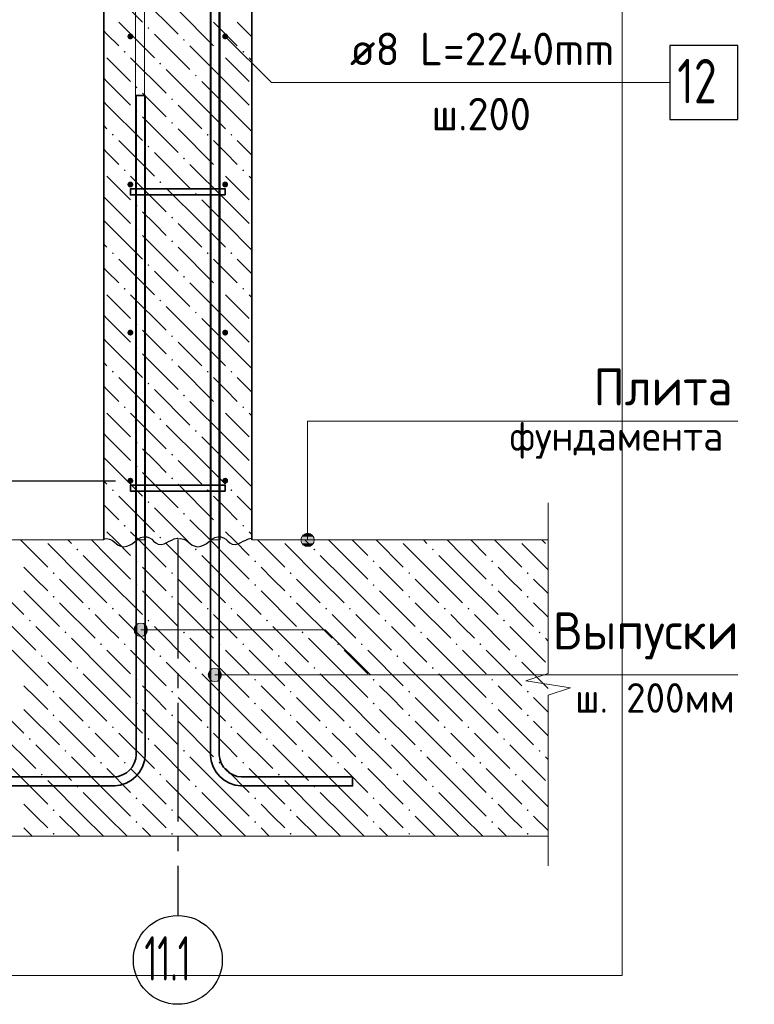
# Model space of a CAD drawing. Header units: millimetres. Extents: x 0 to 42000, y 0 to 29700.
# Tile 8 of 20: x 17734 to 22692, y 8733 to 15381. Entities that reach past the tile are written whole.
import ezdxf

# ---------------------------------------------------------------- set-up
doc = ezdxf.new("R2010")
doc.units = ezdxf.units.MM
doc.linetypes.add('______5', pattern=[1100, 800, -100, 100, -100])
for name, color, linetype, lineweight in [('Standard', 7, 'Continuous', 25), ('Выпуски арматуры Г-обр.', 52, 'Continuous', 25), ('ЖБ Стена верхний уровень', 7, 'Continuous', 35), ('Позиционная метка диаметр_ шаг', 7, 'Continuous', 13), ('Позиционная метка линия выноска', 7, 'Continuous', 13), ('Примечания', 7, 'Continuous', 13), ('Стена фоновая арматура Х1', 7, 'Continuous', 35), ('Стена фоновая затяжка С-обр.', 52, 'Continuous', 25), ('Фоновоя арматура Х1', 52, 'Continuous', 25)]:
    doc.layers.add(name, color=color, linetype=linetype, lineweight=lineweight)
doc.layers.add('Оси', color=7, linetype='______5')
doc.layers.add('Стена Хомут', color=7, linetype='Continuous', lineweight=25, true_color=0x6e3c1e)
doc.styles.add('ISOCPEUR', font='txt')

msp = doc.modelspace()

# ---------------------------------------------------------------- hatches: boundary and pattern name
at = {"layer": 'ЖБ Стена верхний уровень', "linetype": 'Continuous', "lineweight": 18, "transparency": 33554687}
for points in [[(18596.4, 15324.2), (18602.9, 15330.7), (18609.4, 15324.2), (18602.9, 15317.7)], [(18836.4, 15244.2), (18842.9, 15250.7), (18849.4, 15244.2), (18842.9, 15237.7)], [(18436.4, 15164.2), (18442.9, 15170.7), (18449.4, 15164.2), (18442.9, 15157.7)], [(19076.4, 15164.2), (19082.9, 15170.7), (19089.4, 15164.2), (19082.9, 15157.7)], [(19236.4, 15164.2), (19242.9, 15170.7), (19249.4, 15164.2), (19242.9, 15157.7)], [(18676.4, 15084.2), (18682.9, 15090.7), (18689.4, 15084.2), (18682.9, 15077.7)], [(18916.4, 15004.2), (18922.9, 15010.7), (18929.4, 15004.2), (18922.9, 14997.7)], [(18516.4, 14924.2), (18522.9, 14930.7), (18529.4, 14924.2), (18522.9, 14917.7)], [(18756.4, 14844.2), (18762.9, 14850.7), (18769.4, 14844.2), (18762.9, 14837.7)], [(18516.4, 14764.2), (18522.9, 14770.7), (18529.4, 14764.2), (18522.9, 14757.7)], [(18756.4, 14684.2), (18762.9, 14690.7), (18769.4, 14684.2), (18762.9, 14677.7)], [(18356.4, 14604.2), (18362.9, 14610.7), (18369.4, 14604.2), (18362.9, 14597.7)], [(18996.4, 14604.2), (19002.9, 14610.7), (19009.4, 14604.2), (19002.9, 14597.7)], [(19156.4, 14604.2), (19162.9, 14610.7), (19169.4, 14604.2), (19162.9, 14597.7)], [(18596.4, 14524.2), (18602.9, 14530.7), (18609.4, 14524.2), (18602.9, 14517.7)], [(18836.4, 14444.2), (18842.9, 14450.7), (18849.4, 14444.2), (18842.9, 14437.7)], [(18436.4, 14364.2), (18442.9, 14370.7), (18449.4, 14364.2), (18442.9, 14357.7)], [(19076.4, 14364.2), (19082.9, 14370.7), (19089.4, 14364.2), (19082.9, 14357.7)], [(19236.4, 14364.2), (19242.9, 14370.7), (19249.4, 14364.2), (19242.9, 14357.7)], [(18676.4, 14284.2), (18682.9, 14290.7), (18689.4, 14284.2), (18682.9, 14277.7)], [(18916.4, 14204.2), (18922.9, 14210.7), (18929.4, 14204.2), (18922.9, 14197.7)], [(18516.4, 14124.2), (18522.9, 14130.7), (18529.4, 14124.2), (18522.9, 14117.7)], [(18756.4, 14044.2), (18762.9, 14050.7), (18769.4, 14044.2), (18762.9, 14037.7)], [(18516.4, 13964.2), (18522.9, 13970.7), (18529.4, 13964.2), (18522.9, 13957.7)], [(18756.4, 13884.2), (18762.9, 13890.7), (18769.4, 13884.2), (18762.9, 13877.7)], [(18356.4, 13804.2), (18362.9, 13810.7), (18369.4, 13804.2), (18362.9, 13797.7)], [(18996.4, 13804.2), (19002.9, 13810.7), (19009.4, 13804.2), (19002.9, 13797.7)], [(19156.4, 13804.2), (19162.9, 13810.7), (19169.4, 13804.2), (19162.9, 13797.7)], [(18596.4, 13724.2), (18602.9, 13730.7), (18609.4, 13724.2), (18602.9, 13717.7)], [(18836.4, 13644.2), (18842.9, 13650.7), (18849.4, 13644.2), (18842.9, 13637.7)], [(18436.4, 13564.2), (18442.9, 13570.7), (18449.4, 13564.2), (18442.9, 13557.7)], [(19076.4, 13564.2), (19082.9, 13570.7), (19089.4, 13564.2), (19082.9, 13557.7)], [(19236.4, 13564.2), (19242.9, 13570.7), (19249.4, 13564.2), (19242.9, 13557.7)], [(18676.4, 13484.2), (18682.9, 13490.7), (18689.4, 13484.2), (18682.9, 13477.7)], [(18916.4, 13404.2), (18922.9, 13410.7), (18929.4, 13404.2), (18922.9, 13397.7)], [(18516.4, 13324.2), (18522.9, 13330.7), (18529.4, 13324.2), (18522.9, 13317.7)], [(18756.4, 13244.2), (18762.9, 13250.7), (18769.4, 13244.2), (18762.9, 13237.7)], [(18516.4, 13164.2), (18522.9, 13170.7), (18529.4, 13164.2), (18522.9, 13157.7)], [(18756.4, 13084.2), (18762.9, 13090.7), (18769.4, 13084.2), (18762.9, 13077.7)], [(18356.4, 13004.2), (18362.9, 13010.7), (18369.4, 13004.2), (18362.9, 12997.7)], [(18996.4, 13004.2), (19002.9, 13010.7), (19009.4, 13004.2), (19002.9, 12997.7)], [(19156.4, 13004.2), (19162.9, 13010.7), (19169.4, 13004.2), (19162.9, 12997.7)], [(18596.4, 12924.2), (18602.9, 12930.7), (18609.4, 12924.2), (18602.9, 12917.7)], [(18836.4, 12844.2), (18842.9, 12850.7), (18849.4, 12844.2), (18842.9, 12837.7)], [(18436.4, 12764.2), (18442.9, 12770.7), (18449.4, 12764.2), (18442.9, 12757.7)], [(19076.4, 12764.2), (19082.9, 12770.7), (19089.4, 12764.2), (19082.9, 12757.7)], [(19236.4, 12764.2), (19242.9, 12770.7), (19249.4, 12764.2), (19242.9, 12757.7)], [(18676.4, 12684.2), (18682.9, 12690.7), (18689.4, 12684.2), (18682.9, 12677.7)], [(18916.4, 12604.2), (18922.9, 12610.7), (18929.4, 12604.2), (18922.9, 12597.7)], [(18516.4, 12524.2), (18522.9, 12530.7), (18529.4, 12524.2), (18522.9, 12517.7)], [(18756.4, 12444.2), (18762.9, 12450.7), (18769.4, 12444.2), (18762.9, 12437.7)], [(18516.4, 12364.2), (18522.9, 12370.7), (18529.4, 12364.2), (18522.9, 12357.7)], [(18756.4, 12284.2), (18762.9, 12290.7), (18769.4, 12284.2), (18762.9, 12277.7)], [(18356.4, 12204.2), (18362.9, 12210.7), (18369.4, 12204.2), (18362.9, 12197.7)], [(18996.4, 12204.2), (19002.9, 12210.7), (19009.4, 12204.2), (19002.9, 12197.7)], [(19156.4, 12204.2), (19162.9, 12210.7), (19169.4, 12204.2), (19162.9, 12197.7)], [(18596.4, 12124.2), (18602.9, 12130.7), (18609.4, 12124.2), (18602.9, 12117.7)], [(18836.4, 12044.2), (18842.9, 12050.7), (18849.4, 12044.2), (18842.9, 12037.7)], [(18436.4, 11964.2), (18442.9, 11970.7), (18449.4, 11964.2), (18442.9, 11957.7)], [(19076.4, 11964.2), (19082.9, 11970.7), (19089.4, 11964.2), (19082.9, 11957.7)], [(19236.4, 11964.2), (19242.9, 11970.7), (19249.4, 11964.2), (19242.9, 11957.7)], [(18676.4, 11884.2), (18682.9, 11890.7), (18689.4, 11884.2), (18682.9, 11877.7)]]:
    msp.add_hatch(color=7, dxfattribs=at).paths.add_polyline_path(points, flags=16)
at = {"layer": 'Позиционная метка линия выноска', "linetype": 'Continuous', "lineweight": 13, "transparency": 33554687}
for points in [[(19638.6, 11890.7), (19716, 11890.7), (19699.8, 11906.9)], [(19638.6, 11890.7), (19699.8, 11906.9), (19654.8, 11906.9)], [(19654.8, 11906.9), (19699.8, 11906.9), (19677.3, 11913.2)], [(19632.3, 11868.2), (19722.3, 11868.2), (19716, 11890.7)], [(19632.3, 11868.2), (19716, 11890.7), (19638.6, 11890.7)], [(19638.6, 11845.7), (19722.3, 11868.2), (19632.3, 11868.2)], [(19638.6, 11845.7), (19716, 11845.7), (19722.3, 11868.2)], [(19654.8, 11829.5), (19716, 11845.7), (19638.6, 11845.7)], [(19654.8, 11829.5), (19699.8, 11829.5), (19716, 11845.7)], [(19699.8, 11829.5), (19654.8, 11829.5), (19677.3, 11823.2)], [(18528.6, 11300.6), (18551.1, 11216.9), (18551.1, 11306.9)], [(18551.1, 11306.9), (18551.1, 11216.9), (18573.6, 11223.2)], [(18551.1, 11306.9), (18573.6, 11223.2), (18573.6, 11300.6)], [(18512.4, 11239.4), (18512.4, 11284.4), (18506.1, 11261.9)], [(18512.4, 11284.4), (18528.6, 11223.2), (18528.6, 11300.6)], [(18512.4, 11284.4), (18512.4, 11239.4), (18528.6, 11223.2)], [(18528.6, 11300.6), (18528.6, 11223.2), (18551.1, 11216.9)], [(18573.6, 11300.6), (18573.6, 11223.2), (18589.8, 11239.4)], [(18573.6, 11300.6), (18589.8, 11239.4), (18589.8, 11284.4)], [(18589.8, 11284.4), (18589.8, 11239.4), (18596.1, 11261.9)], [(19012.4, 10934.1), (19012.4, 10979.1), (19006.1, 10956.6)], [(19012.4, 10979.1), (19028.6, 10917.9), (19028.6, 10995.3)], [(19012.4, 10979.1), (19012.4, 10934.1), (19028.6, 10917.9)], [(19028.6, 10995.3), (19051.1, 10911.6), (19051.1, 11001.6)], [(19028.6, 10995.3), (19028.6, 10917.9), (19051.1, 10911.6)], [(19051.1, 11001.6), (19051.1, 10911.6), (19073.6, 10917.9)], [(19051.1, 11001.6), (19073.6, 10917.9), (19073.6, 10995.3)], [(19073.6, 10995.3), (19073.6, 10917.9), (19089.8, 10934.1)], [(19073.6, 10995.3), (19089.8, 10934.1), (19089.8, 10979.1)], [(19089.8, 10979.1), (19089.8, 10934.1), (19096.1, 10956.6)]]:
    msp.add_hatch(color=7, dxfattribs=at).paths.add_polyline_path(points)
at = {"layer": 'Стена Хомут', "linetype": 'Continuous', "lineweight": 13, "transparency": 33554687}
for points in [[(18501.1, 15268.2), (18499.6, 15275.9), (18495.2, 15282.4), (18488.8, 15286.7), (18481.1, 15288.2), (18473.4, 15286.7), (18466.9, 15282.4), (18462.6, 15275.9), (18461.1, 15268.2), (18462.6, 15260.6), (18466.9, 15254.1), (18473.4, 15249.8), (18481.1, 15248.2), (18488.8, 15249.8), (18495.2, 15254.1), (18499.6, 15260.6)], [(19141.1, 15268.2), (19139.6, 15275.9), (19135.2, 15282.4), (19128.8, 15286.7), (19121.1, 15288.2), (19113.4, 15286.7), (19107, 15282.4), (19102.6, 15275.9), (19101.1, 15268.2), (19102.6, 15260.6), (19107, 15254.1), (19113.4, 15249.8), (19121.1, 15248.2), (19128.8, 15249.8), (19135.2, 15254.1), (19139.6, 15260.6)], [(18501.1, 14268.2), (18499.6, 14275.9), (18495.2, 14282.4), (18488.8, 14286.7), (18481.1, 14288.2), (18473.4, 14286.7), (18466.9, 14282.4), (18462.6, 14275.9), (18461.1, 14268.2), (18462.6, 14260.6), (18466.9, 14254.1), (18473.4, 14249.8), (18481.1, 14248.2), (18488.8, 14249.8), (18495.2, 14254.1), (18499.6, 14260.6)], [(19141.1, 14268.2), (19139.6, 14275.9), (19135.2, 14282.4), (19128.8, 14286.7), (19121.1, 14288.2), (19113.4, 14286.7), (19107, 14282.4), (19102.6, 14275.9), (19101.1, 14268.2), (19102.6, 14260.6), (19107, 14254.1), (19113.4, 14249.8), (19121.1, 14248.2), (19128.8, 14249.8), (19135.2, 14254.1), (19139.6, 14260.6)], [(18501.1, 13268.2), (18499.6, 13275.9), (18495.2, 13282.4), (18488.8, 13286.7), (18481.1, 13288.2), (18473.4, 13286.7), (18466.9, 13282.4), (18462.6, 13275.9), (18461.1, 13268.2), (18462.6, 13260.6), (18466.9, 13254.1), (18473.4, 13249.8), (18481.1, 13248.2), (18488.8, 13249.8), (18495.2, 13254.1), (18499.6, 13260.6)], [(19141.1, 13268.2), (19139.6, 13275.9), (19135.2, 13282.4), (19128.8, 13286.7), (19121.1, 13288.2), (19113.4, 13286.7), (19107, 13282.4), (19102.6, 13275.9), (19101.1, 13268.2), (19102.6, 13260.6), (19107, 13254.1), (19113.4, 13249.8), (19121.1, 13248.2), (19128.8, 13249.8), (19135.2, 13254.1), (19139.6, 13260.6)], [(18501.1, 12268.2), (18499.6, 12275.9), (18495.2, 12282.4), (18488.8, 12286.7), (18481.1, 12288.2), (18473.4, 12286.7), (18466.9, 12282.4), (18462.6, 12275.9), (18461.1, 12268.2), (18462.6, 12260.6), (18466.9, 12254.1), (18473.4, 12249.8), (18481.1, 12248.2), (18488.8, 12249.8), (18495.2, 12254.1), (18499.6, 12260.6)], [(19141.1, 12268.2), (19139.6, 12275.9), (19135.2, 12282.4), (19128.8, 12286.7), (19121.1, 12288.2), (19113.4, 12286.7), (19107, 12282.4), (19102.6, 12275.9), (19101.1, 12268.2), (19102.6, 12260.6), (19107, 12254.1), (19113.4, 12249.8), (19121.1, 12248.2), (19128.8, 12249.8), (19135.2, 12254.1), (19139.6, 12260.6)]]:
    msp.add_hatch(color=7, dxfattribs=at).paths.add_polyline_path(points)
at = {"layer": 'Фоновоя арматура Х1', "linetype": 'Continuous', "lineweight": 18, "transparency": 33554687}
for points in [[(18116.4, 11804.2), (18122.9, 11810.7), (18129.4, 11804.2), (18122.9, 11797.7)], [(18916.4, 11804.2), (18922.9, 11810.7), (18929.4, 11804.2), (18922.9, 11797.7)], [(19716.4, 11804.2), (19722.9, 11810.7), (19729.4, 11804.2), (19722.9, 11797.7)], [(20516.4, 11804.2), (20522.9, 11810.7), (20529.4, 11804.2), (20522.9, 11797.7)], [(18516.4, 11724.2), (18522.9, 11730.7), (18529.4, 11724.2), (18522.9, 11717.7)], [(19316.4, 11724.2), (19322.9, 11730.7), (19329.4, 11724.2), (19322.9, 11717.7)], [(20116.4, 11724.2), (20122.9, 11730.7), (20129.4, 11724.2), (20122.9, 11717.7)], [(20916.4, 11724.2), (20922.9, 11730.7), (20929.4, 11724.2), (20922.9, 11717.7)], [(17956.4, 11644.2), (17962.9, 11650.7), (17969.4, 11644.2), (17962.9, 11637.7)], [(18756.4, 11644.2), (18762.9, 11650.7), (18769.4, 11644.2), (18762.9, 11637.7)], [(19556.4, 11644.2), (19562.9, 11650.7), (19569.4, 11644.2), (19562.9, 11637.7)], [(20356.4, 11644.2), (20362.9, 11650.7), (20369.4, 11644.2), (20362.9, 11637.7)], [(21156.4, 11644.2), (21162.9, 11650.7), (21169.4, 11644.2), (21162.9, 11637.7)], [(18516.4, 11564.2), (18522.9, 11570.7), (18529.4, 11564.2), (18522.9, 11557.7)], [(19316.4, 11564.2), (19322.9, 11570.7), (19329.4, 11564.2), (19322.9, 11557.7)], [(20116.4, 11564.2), (20122.9, 11570.7), (20129.4, 11564.2), (20122.9, 11557.7)], [(20916.4, 11564.2), (20922.9, 11570.7), (20929.4, 11564.2), (20922.9, 11557.7)], [(17956.4, 11484.2), (17962.9, 11490.7), (17969.4, 11484.2), (17962.9, 11477.7)], [(18756.4, 11484.2), (18762.9, 11490.7), (18769.4, 11484.2), (18762.9, 11477.7)], [(19556.4, 11484.2), (19562.9, 11490.7), (19569.4, 11484.2), (19562.9, 11477.7)], [(20356.4, 11484.2), (20362.9, 11490.7), (20369.4, 11484.2), (20362.9, 11477.7)], [(21156.4, 11484.2), (21162.9, 11490.7), (21169.4, 11484.2), (21162.9, 11477.7)], [(18196.4, 11404.2), (18202.9, 11410.7), (18209.4, 11404.2), (18202.9, 11397.7)], [(18356.4, 11404.2), (18362.9, 11410.7), (18369.4, 11404.2), (18362.9, 11397.7)], [(18996.4, 11404.2), (19002.9, 11410.7), (19009.4, 11404.2), (19002.9, 11397.7)], [(19156.4, 11404.2), (19162.9, 11410.7), (19169.4, 11404.2), (19162.9, 11397.7)], [(19796.4, 11404.2), (19802.9, 11410.7), (19809.4, 11404.2), (19802.9, 11397.7)], [(19956.4, 11404.2), (19962.9, 11410.7), (19969.4, 11404.2), (19962.9, 11397.7)], [(20596.4, 11404.2), (20602.9, 11410.7), (20609.4, 11404.2), (20602.9, 11397.7)], [(20756.4, 11404.2), (20762.9, 11410.7), (20769.4, 11404.2), (20762.9, 11397.7)], [(17796.4, 11324.2), (17802.9, 11330.7), (17809.4, 11324.2), (17802.9, 11317.7)], [(18596.4, 11324.2), (18602.9, 11330.7), (18609.4, 11324.2), (18602.9, 11317.7)], [(19396.4, 11324.2), (19402.9, 11330.7), (19409.4, 11324.2), (19402.9, 11317.7)], [(20196.4, 11324.2), (20202.9, 11330.7), (20209.4, 11324.2), (20202.9, 11317.7)], [(20996.4, 11324.2), (21002.9, 11330.7), (21009.4, 11324.2), (21002.9, 11317.7)], [(18036.4, 11244.2), (18042.9, 11250.7), (18049.4, 11244.2), (18042.9, 11237.7)], [(18836.4, 11244.2), (18842.9, 11250.7), (18849.4, 11244.2), (18842.9, 11237.7)], [(19636.4, 11244.2), (19642.9, 11250.7), (19649.4, 11244.2), (19642.9, 11237.7)], [(20436.4, 11244.2), (20442.9, 11250.7), (20449.4, 11244.2), (20442.9, 11237.7)], [(21236.4, 11244.2), (21242.9, 11250.7), (21249.4, 11244.2), (21242.9, 11237.7)], [(18276.4, 11164.2), (18282.9, 11170.7), (18289.4, 11164.2), (18282.9, 11157.7)], [(18436.4, 11164.2), (18442.9, 11170.7), (18449.4, 11164.2), (18442.9, 11157.7)], [(19076.4, 11164.2), (19082.9, 11170.7), (19089.4, 11164.2), (19082.9, 11157.7)], [(19236.4, 11164.2), (19242.9, 11170.7), (19249.4, 11164.2), (19242.9, 11157.7)], [(19876.4, 11164.2), (19882.9, 11170.7), (19889.4, 11164.2), (19882.9, 11157.7)], [(20036.4, 11164.2), (20042.9, 11170.7), (20049.4, 11164.2), (20042.9, 11157.7)], [(20676.4, 11164.2), (20682.9, 11170.7), (20689.4, 11164.2), (20682.9, 11157.7)], [(20836.4, 11164.2), (20842.9, 11170.7), (20849.4, 11164.2), (20842.9, 11157.7)], [(17876.4, 11084.2), (17882.9, 11090.7), (17889.4, 11084.2), (17882.9, 11077.7)], [(18676.4, 11084.2), (18682.9, 11090.7), (18689.4, 11084.2), (18682.9, 11077.7)], [(19476.4, 11084.2), (19482.9, 11090.7), (19489.4, 11084.2), (19482.9, 11077.7)], [(20276.4, 11084.2), (20282.9, 11090.7), (20289.4, 11084.2), (20282.9, 11077.7)], [(21076.4, 11084.2), (21082.9, 11090.7), (21089.4, 11084.2), (21082.9, 11077.7)], [(18116.4, 11004.2), (18122.9, 11010.7), (18129.4, 11004.2), (18122.9, 10997.7)], [(18916.4, 11004.2), (18922.9, 11010.7), (18929.4, 11004.2), (18922.9, 10997.7)], [(19716.4, 11004.2), (19722.9, 11010.7), (19729.4, 11004.2), (19722.9, 10997.7)], [(20516.4, 11004.2), (20522.9, 11010.7), (20529.4, 11004.2), (20522.9, 10997.7)], [(18516.4, 10924.2), (18522.9, 10930.7), (18529.4, 10924.2), (18522.9, 10917.7)], [(19316.4, 10924.2), (19322.9, 10930.7), (19329.4, 10924.2), (19322.9, 10917.7)], [(20116.4, 10924.2), (20122.9, 10930.7), (20129.4, 10924.2), (20122.9, 10917.7)], [(20916.4, 10924.2), (20922.9, 10930.7), (20929.4, 10924.2), (20922.9, 10917.7)], [(17956.4, 10844.2), (17962.9, 10850.7), (17969.4, 10844.2), (17962.9, 10837.7)], [(18756.4, 10844.2), (18762.9, 10850.7), (18769.4, 10844.2), (18762.9, 10837.7)], [(19556.4, 10844.2), (19562.9, 10850.7), (19569.4, 10844.2), (19562.9, 10837.7)], [(20356.4, 10844.2), (20362.9, 10850.7), (20369.4, 10844.2), (20362.9, 10837.7)], [(21156.4, 10844.2), (21162.9, 10850.7), (21169.4, 10844.2), (21162.9, 10837.7)], [(18516.4, 10764.2), (18522.9, 10770.7), (18529.4, 10764.2), (18522.9, 10757.7)], [(19316.4, 10764.2), (19322.9, 10770.7), (19329.4, 10764.2), (19322.9, 10757.7)], [(20116.4, 10764.2), (20122.9, 10770.7), (20129.4, 10764.2), (20122.9, 10757.7)], [(20916.4, 10764.2), (20922.9, 10770.7), (20929.4, 10764.2), (20922.9, 10757.7)], [(17956.4, 10684.2), (17962.9, 10690.7), (17969.4, 10684.2), (17962.9, 10677.7)], [(18756.4, 10684.2), (18762.9, 10690.7), (18769.4, 10684.2), (18762.9, 10677.7)], [(19556.4, 10684.2), (19562.9, 10690.7), (19569.4, 10684.2), (19562.9, 10677.7)], [(20356.4, 10684.2), (20362.9, 10690.7), (20369.4, 10684.2), (20362.9, 10677.7)], [(21156.4, 10684.2), (21162.9, 10690.7), (21169.4, 10684.2), (21162.9, 10677.7)], [(18196.4, 10604.2), (18202.9, 10610.7), (18209.4, 10604.2), (18202.9, 10597.7)], [(18356.4, 10604.2), (18362.9, 10610.7), (18369.4, 10604.2), (18362.9, 10597.7)], [(18996.4, 10604.2), (19002.9, 10610.7), (19009.4, 10604.2), (19002.9, 10597.7)], [(19156.4, 10604.2), (19162.9, 10610.7), (19169.4, 10604.2), (19162.9, 10597.7)], [(19796.4, 10604.2), (19802.9, 10610.7), (19809.4, 10604.2), (19802.9, 10597.7)], [(19956.4, 10604.2), (19962.9, 10610.7), (19969.4, 10604.2), (19962.9, 10597.7)], [(20596.4, 10604.2), (20602.9, 10610.7), (20609.4, 10604.2), (20602.9, 10597.7)], [(20756.4, 10604.2), (20762.9, 10610.7), (20769.4, 10604.2), (20762.9, 10597.7)], [(17796.4, 10524.2), (17802.9, 10530.7), (17809.4, 10524.2), (17802.9, 10517.7)], [(18596.4, 10524.2), (18602.9, 10530.7), (18609.4, 10524.2), (18602.9, 10517.7)], [(19396.4, 10524.2), (19402.9, 10530.7), (19409.4, 10524.2), (19402.9, 10517.7)], [(20196.4, 10524.2), (20202.9, 10530.7), (20209.4, 10524.2), (20202.9, 10517.7)], [(20996.4, 10524.2), (21002.9, 10530.7), (21009.4, 10524.2), (21002.9, 10517.7)], [(18036.4, 10444.2), (18042.9, 10450.7), (18049.4, 10444.2), (18042.9, 10437.7)], [(18836.4, 10444.2), (18842.9, 10450.7), (18849.4, 10444.2), (18842.9, 10437.7)], [(19636.4, 10444.2), (19642.9, 10450.7), (19649.4, 10444.2), (19642.9, 10437.7)], [(20436.4, 10444.2), (20442.9, 10450.7), (20449.4, 10444.2), (20442.9, 10437.7)], [(21236.4, 10444.2), (21242.9, 10450.7), (21249.4, 10444.2), (21242.9, 10437.7)], [(18276.4, 10364.2), (18282.9, 10370.7), (18289.4, 10364.2), (18282.9, 10357.7)], [(18436.4, 10364.2), (18442.9, 10370.7), (18449.4, 10364.2), (18442.9, 10357.7)], [(19076.4, 10364.2), (19082.9, 10370.7), (19089.4, 10364.2), (19082.9, 10357.7)], [(19236.4, 10364.2), (19242.9, 10370.7), (19249.4, 10364.2), (19242.9, 10357.7)], [(19876.4, 10364.2), (19882.9, 10370.7), (19889.4, 10364.2), (19882.9, 10357.7)], [(20036.4, 10364.2), (20042.9, 10370.7), (20049.4, 10364.2), (20042.9, 10357.7)], [(20676.4, 10364.2), (20682.9, 10370.7), (20689.4, 10364.2), (20682.9, 10357.7)], [(20836.4, 10364.2), (20842.9, 10370.7), (20849.4, 10364.2), (20842.9, 10357.7)], [(17876.4, 10284.2), (17882.9, 10290.7), (17889.4, 10284.2), (17882.9, 10277.7)], [(18676.4, 10284.2), (18682.9, 10290.7), (18689.4, 10284.2), (18682.9, 10277.7)], [(19476.4, 10284.2), (19482.9, 10290.7), (19489.4, 10284.2), (19482.9, 10277.7)], [(20276.4, 10284.2), (20282.9, 10290.7), (20289.4, 10284.2), (20282.9, 10277.7)], [(21076.4, 10284.2), (21082.9, 10290.7), (21089.4, 10284.2), (21082.9, 10277.7)], [(18116.4, 10204.2), (18122.9, 10210.7), (18129.4, 10204.2), (18122.9, 10197.7)], [(18916.4, 10204.2), (18922.9, 10210.7), (18929.4, 10204.2), (18922.9, 10197.7)], [(19716.4, 10204.2), (19722.9, 10210.7), (19729.4, 10204.2), (19722.9, 10197.7)], [(20516.4, 10204.2), (20522.9, 10210.7), (20529.4, 10204.2), (20522.9, 10197.7)], [(18516.4, 10124.2), (18522.9, 10130.7), (18529.4, 10124.2), (18522.9, 10117.7)], [(19316.4, 10124.2), (19322.9, 10130.7), (19329.4, 10124.2), (19322.9, 10117.7)], [(20116.4, 10124.2), (20122.9, 10130.7), (20129.4, 10124.2), (20122.9, 10117.7)], [(20916.4, 10124.2), (20922.9, 10130.7), (20929.4, 10124.2), (20922.9, 10117.7)], [(17956.4, 10044.2), (17962.9, 10050.7), (17969.4, 10044.2), (17962.9, 10037.7)], [(18756.4, 10044.2), (18762.9, 10050.7), (18769.4, 10044.2), (18762.9, 10037.7)], [(19556.4, 10044.2), (19562.9, 10050.7), (19569.4, 10044.2), (19562.9, 10037.7)], [(20356.4, 10044.2), (20362.9, 10050.7), (20369.4, 10044.2), (20362.9, 10037.7)], [(21156.4, 10044.2), (21162.9, 10050.7), (21169.4, 10044.2), (21162.9, 10037.7)], [(18516.4, 9964.2), (18522.9, 9970.7), (18529.4, 9964.2), (18522.9, 9957.7)], [(19316.4, 9964.2), (19322.9, 9970.7), (19329.4, 9964.2), (19322.9, 9957.7)], [(20116.4, 9964.2), (20122.9, 9970.7), (20129.4, 9964.2), (20122.9, 9957.7)], [(20916.4, 9964.2), (20922.9, 9970.7), (20929.4, 9964.2), (20922.9, 9957.7)], [(17956.4, 9884.2), (17962.9, 9890.7), (17969.4, 9884.2), (17962.9, 9877.7)], [(18756.4, 9884.2), (18762.9, 9890.7), (18769.4, 9884.2), (18762.9, 9877.7)], [(19556.4, 9884.2), (19562.9, 9890.7), (19569.4, 9884.2), (19562.9, 9877.7)], [(20356.4, 9884.2), (20362.9, 9890.7), (20369.4, 9884.2), (20362.9, 9877.7)], [(21156.4, 9884.2), (21162.9, 9890.7), (21169.4, 9884.2), (21162.9, 9877.7)]]:
    msp.add_hatch(color=7, dxfattribs=at).paths.add_polyline_path(points, flags=16)

# ---------------------------------------------------------------- linework, layer by layer
at = {"layer": 'Standard', "color": 7, "linetype": 'Continuous', "lineweight": -3, "transparency": 33554687}
msp.add_line((16929.4, 12268.2), (18381.1, 12268.2), dxfattribs=at)
at = {"layer": 'Standard', "color": 254, "linetype": 'Continuous', "lineweight": 18, "true_color": 0xc4c4ff, "transparency": 33554687}
msp.add_lwpolyline([(15801.1, 8926.7), (21801.1, 8926.7), (21801.1, 27068.2), (15801.1, 27068.2), (15801.1, 8926.7)], dxfattribs=at)
at = {"layer": 'Выпуски арматуры Г-обр.', "color": 7, "linetype": 'Continuous', "lineweight": 35, "transparency": 33554687}
for points in [[(19081.1, 16868.2), (19081.1, 10418.2), (19085, 10390), (19094.4, 10361.5), (19109.1, 10335.3), (19126.9, 10314), (19148.2, 10296.2), (19174.3, 10281.6), (19202.9, 10272.2), (19231.1, 10268.2), (19981.1, 10268.2), (19981.1, 10208.2), (19226.9, 10208.2), (19189.2, 10213.5), (19150.1, 10226.4), (19114, 10246.6), (19084.3, 10271.4), (19059.5, 10301.1), (19039.3, 10337.2), (19026.3, 10376.4), (19021.1, 10414.1), (19021.1, 16868.2), (19081.1, 16868.2)], [(18581.1, 14868.2), (18581.1, 10414.1), (18575.9, 10376.4), (18562.9, 10337.2), (18542.7, 10301.1), (18517.9, 10271.4), (18488.2, 10246.6), (18452.1, 10226.4), (18412.9, 10213.5), (18375.3, 10208.2), (17621.1, 10208.2), (17621.1, 10268.2), (18371.1, 10268.2), (18399.3, 10272.2), (18427.9, 10281.6), (18454, 10296.2), (18475.3, 10314), (18493.1, 10335.3), (18507.8, 10361.5), (18517.2, 10390), (18521.1, 10418.2), (18521.1, 14868.2), (18581.1, 14868.2)]]:
    msp.add_lwpolyline(points, dxfattribs=at)
at = {"layer": 'ЖБ Стена верхний уровень', "color": 7, "linetype": 'Continuous', "lineweight": 35, "transparency": 33554687}
for p, q in [((18301.1, 24368.2), (18301.1, 11868.2)), ((19301.1, 11868.2), (19301.1, 24368.2))]:
    msp.add_line(p, q, dxfattribs=at)
at = {"layer": 'ЖБ Стена верхний уровень', "color": 9, "linetype": 'Continuous', "lineweight": 18, "true_color": 0xc7c7c7, "transparency": 33554687}
for p, q in [((18322.9, 15604.2), (18562.9, 15364.2)), ((18562.9, 15524.2), (18802.9, 15284.2)), ((18802.9, 15444.2), (19042.9, 15204.2)), ((18402.9, 15364.2), (18642.9, 15124.2)), ((19122.9, 15284.2), (19042.9, 15364.2)), ((19202.9, 15364.2), (19301.1, 15266)), ((18322.9, 15284.2), (18301.1, 15306)), ((18402.9, 15204.2), (18322.9, 15284.2)), ((18642.9, 15284.2), (18882.9, 15044.2)), ((19202.9, 15204.2), (19122.9, 15284.2)), ((19122.9, 14964.2), (18882.9, 15204.2)), ((18322.9, 15124.2), (18482.9, 14964.2)), ((18482.9, 15124.2), (18722.9, 14884.2)), ((19122.9, 15124.2), (19282.9, 14964.2)), ((19282.9, 15124.2), (19301.1, 15106)), ((18962.9, 14804.2), (18722.9, 15044.2)), ((18322.9, 14964.2), (18301.1, 14986)), ((18322.9, 14964.2), (18482.9, 14804.2)), ((18962.9, 14964.2), (19122.9, 14804.2)), ((19122.9, 14964.2), (19282.9, 14804.2)), ((18301.1, 14826), (18322.9, 14804.2)), ((18642.9, 14804.2), (18562.9, 14884.2)), ((18322.9, 14804.2), (18562.9, 14564.2)), ((18722.9, 14724.2), (18642.9, 14804.2)), ((18802.9, 14804.2), (18962.9, 14644.2)), ((18962.9, 14804.2), (19122.9, 14644.2)), ((19122.9, 14804.2), (19301.1, 14626)), ((18562.9, 14724.2), (18802.9, 14484.2)), ((18301.1, 14666), (18322.9, 14644.2)), ((18802.9, 14644.2), (19042.9, 14404.2)), ((18402.9, 14564.2), (18642.9, 14324.2)), ((19122.9, 14484.2), (19042.9, 14564.2)), ((19202.9, 14564.2), (19301.1, 14466)), ((18322.9, 14484.2), (18301.1, 14506)), ((18402.9, 14404.2), (18322.9, 14484.2)), ((18642.9, 14484.2), (18882.9, 14244.2)), ((19202.9, 14404.2), (19122.9, 14484.2)), ((19122.9, 14164.2), (18882.9, 14404.2)), ((18322.9, 14324.2), (18482.9, 14164.2)), ((18482.9, 14324.2), (18722.9, 14084.2)), ((19122.9, 14324.2), (19282.9, 14164.2)), ((19282.9, 14324.2), (19301.1, 14306)), ((18962.9, 14004.2), (18722.9, 14244.2)), ((18322.9, 14164.2), (18301.1, 14186)), ((18322.9, 14164.2), (18482.9, 14004.2)), ((18962.9, 14164.2), (19122.9, 14004.2)), ((19122.9, 14164.2), (19282.9, 14004.2)), ((18642.9, 14004.2), (18562.9, 14084.2)), ((18301.1, 14026), (18322.9, 14004.2)), ((18322.9, 14004.2), (18562.9, 13764.2)), ((18722.9, 13924.2), (18642.9, 14004.2)), ((18802.9, 14004.2), (18962.9, 13844.2)), ((18962.9, 14004.2), (19122.9, 13844.2)), ((19122.9, 14004.2), (19301.1, 13826)), ((18562.9, 13924.2), (18802.9, 13684.2)), ((18301.1, 13866), (18322.9, 13844.2)), ((18802.9, 13844.2), (19042.9, 13604.2)), ((18402.9, 13764.2), (18642.9, 13524.2)), ((19122.9, 13684.2), (19042.9, 13764.2)), ((19202.9, 13764.2), (19301.1, 13666)), ((18322.9, 13684.2), (18301.1, 13706)), ((18402.9, 13604.2), (18322.9, 13684.2)), ((18642.9, 13684.2), (18882.9, 13444.2)), ((19202.9, 13604.2), (19122.9, 13684.2)), ((19122.9, 13364.2), (18882.9, 13604.2)), ((18322.9, 13524.2), (18482.9, 13364.2)), ((18482.9, 13524.2), (18722.9, 13284.2)), ((19122.9, 13524.2), (19282.9, 13364.2)), ((19282.9, 13524.2), (19301.1, 13506)), ((18962.9, 13204.2), (18722.9, 13444.2)), ((18322.9, 13364.2), (18301.1, 13386)), ((18322.9, 13364.2), (18482.9, 13204.2)), ((18962.9, 13364.2), (19122.9, 13204.2)), ((19122.9, 13364.2), (19282.9, 13204.2)), ((18642.9, 13204.2), (18562.9, 13284.2)), ((18301.1, 13226), (18322.9, 13204.2)), ((18322.9, 13204.2), (18562.9, 12964.2)), ((18722.9, 13124.2), (18642.9, 13204.2)), ((18802.9, 13204.2), (18962.9, 13044.2)), ((18962.9, 13204.2), (19122.9, 13044.2)), ((19122.9, 13204.2), (19301.1, 13026)), ((18562.9, 13124.2), (18802.9, 12884.2)), ((18301.1, 13066), (18322.9, 13044.2)), ((18802.9, 13044.2), (19042.9, 12804.2)), ((18402.9, 12964.2), (18642.9, 12724.2)), ((19122.9, 12884.2), (19042.9, 12964.2)), ((19202.9, 12964.2), (19301.1, 12866)), ((18322.9, 12884.2), (18301.1, 12906)), ((18402.9, 12804.2), (18322.9, 12884.2)), ((18642.9, 12884.2), (18882.9, 12644.2)), ((19202.9, 12804.2), (19122.9, 12884.2)), ((19122.9, 12564.2), (18882.9, 12804.2)), ((18322.9, 12724.2), (18482.9, 12564.2)), ((18482.9, 12724.2), (18722.9, 12484.2)), ((19122.9, 12724.2), (19282.9, 12564.2)), ((19282.9, 12724.2), (19301.1, 12706)), ((18962.9, 12404.2), (18722.9, 12644.2)), ((18322.9, 12564.2), (18301.1, 12586)), ((18322.9, 12564.2), (18482.9, 12404.2)), ((18962.9, 12564.2), (19122.9, 12404.2)), ((19122.9, 12564.2), (19282.9, 12404.2)), ((18642.9, 12404.2), (18562.9, 12484.2)), ((18301.1, 12426), (18322.9, 12404.2)), ((18322.9, 12404.2), (18562.9, 12164.2)), ((18722.9, 12324.2), (18642.9, 12404.2)), ((18802.9, 12404.2), (18962.9, 12244.2)), ((18962.9, 12404.2), (19122.9, 12244.2)), ((19122.9, 12404.2), (19301.1, 12226)), ((18562.9, 12324.2), (18802.9, 12084.2)), ((18301.1, 12266), (18322.9, 12244.2)), ((18802.9, 12244.2), (19042.9, 12004.2)), ((18322.9, 12084.2), (18301.1, 12106)), ((18402.9, 12164.2), (18642.9, 11924.2)), ((19122.9, 12084.2), (19042.9, 12164.2)), ((19202.9, 12164.2), (19301.1, 12066)), ((18402.9, 12004.2), (18322.9, 12084.2)), ((18642.9, 12084.2), (18858.9, 11868.2)), ((19202.9, 12004.2), (19122.9, 12084.2)), ((19018.9, 11868.2), (18882.9, 12004.2)), ((18322.9, 11924.2), (18378.9, 11868.2)), ((18482.9, 11924.2), (18538.9, 11868.2)), ((19122.9, 11924.2), (19178.9, 11868.2)), ((19282.9, 11924.2), (19301.1, 11906))]:
    msp.add_line(p, q, dxfattribs=at)
at = {"layer": 'Оси', "color": 8, "linetype": '______5', "lineweight": -3, "transparency": 33554687}
msp.add_line((18801.1, 11868.2), (18801.1, 9333.2), dxfattribs=at)
at = {"layer": 'Оси', "color": 7, "linetype": 'Continuous', "lineweight": -3, "transparency": 33554687}
msp.add_circle((18801.1, 9033.2), 300, dxfattribs=at)
at = {"layer": 'Позиционная метка линия выноска', "color": 7, "linetype": 'Continuous', "lineweight": 13, "transparency": 33554687}
for p, q in [((19677.3, 11913.2), (19677.3, 11913.2)), ((19632.3, 11868.2), (19632.3, 11868.2)), ((19722.3, 11868.2), (19722.3, 11868.2)), ((19677.3, 11823.2), (19677.3, 11823.2)), ((18551.1, 11306.9), (18551.1, 11306.9)), ((18506.1, 11261.9), (18506.1, 11261.9)), ((18596.1, 11261.9), (18596.1, 11261.9)), ((18551.1, 11216.9), (18551.1, 11216.9)), ((19051.1, 11001.6), (19051.1, 11001.6)), ((19006.1, 10956.6), (19006.1, 10956.6)), ((19051.1, 10911.6), (19051.1, 10911.6)), ((19096.1, 10956.6), (19096.1, 10956.6))]:
    msp.add_line(p, q, dxfattribs=at)
for points in [[(22122, 14956.1), (19433.3, 14956.1), (19121.1, 15268.2)], [(19677.3, 11868.2), (19677.3, 12671.1), (22582, 12671.1)], [(18551.1, 11261.9), (19795.6, 11261.9), (20100.9, 10956.6)], [(19051.1, 10956.6), (19592.3, 10956.6), (22582, 10956.6)]]:
    msp.add_lwpolyline(points, dxfattribs=at)
for centre in [(19677.3, 11868.2), (18551.1, 11261.9), (19051.1, 10956.6)]:
    msp.add_circle(centre, 45, dxfattribs=at)
at = {"layer": 'Примечания', "color": 7, "linetype": 'Continuous', "lineweight": 13, "transparency": 33554687}
for p, q in [((21301.1, 12118.8), (21301.1, 10967.3)), ((21301.1, 10967.3), (21151.1, 10918.3)), ((21151.1, 10918.3), (21451.1, 10869.3)), ((21451.1, 10869.3), (21301.1, 10820.3)), ((21301.1, 10820.3), (21301.1, 9668.8)), ((21301.1, 9668.8), (21301.1, 9668.8))]:
    msp.add_line(p, q, dxfattribs=at)
at = {"layer": 'Примечания', "color": 7, "linetype": 'Continuous', "lineweight": 25, "transparency": 33554687}
msp.add_line((19301.1, 11877), (19301.1, 11877), dxfattribs=at)
for points in [[(18301.1, 11877), (18319.6, 11877.2), (18339.6, 11874.4), (18357.6, 11867.8), (18372.1, 11856.8), (18384.6, 11843.9), (18399.1, 11833), (18417.6, 11826.4), (18437.1, 11822.5), (18456.6, 11826.8), (18474.6, 11833.9), (18492.1, 11842), (18507.1, 11852.6), (18521.1, 11864.2), (18535.1, 11875.6), (18552.1, 11884.6), (18571.1, 11889.4), (18591.1, 11888.6), (18610.6, 11883.4), (18625.1, 11872.7), (18638.1, 11860.2), (18652.1, 11848.8), (18669.1, 11840.3), (18689.1, 11838.4), (18708.6, 11843.2), (18726.1, 11850.7), (18743.1, 11859.2), (18760.6, 11867.5), (18777.6, 11875.6), (18797.1, 11879.4), (18801.1, 11879.8)], [(18801.1, 11877), (18819.6, 11877.2), (18839.6, 11874.4), (18857.6, 11867.8), (18872.1, 11856.8), (18884.6, 11843.9), (18899.1, 11833), (18917.6, 11826.4), (18937.1, 11822.5), (18956.6, 11826.8), (18974.6, 11833.9), (18992.1, 11842), (19007.1, 11852.6), (19021.1, 11864.2), (19035.1, 11875.6), (19052.1, 11884.6), (19071.1, 11889.4), (19091.1, 11888.6), (19110.6, 11883.4), (19125.1, 11872.7), (19138.1, 11860.2), (19152.1, 11848.8), (19169.1, 11840.3), (19189.1, 11838.4), (19208.6, 11843.2), (19226.1, 11850.7), (19243.1, 11859.2), (19260.6, 11867.5), (19277.6, 11875.6), (19297.1, 11879.4), (19301.1, 11879.8)]]:
    msp.add_lwpolyline(points, dxfattribs=at)
at = {"layer": 'Стена фоновая арматура Х1', "color": 7, "linetype": 'Continuous', "lineweight": 18, "transparency": 33554687}
for points in [[(19026.1, 11868.2), (19026.1, 24949), (19022.3, 24976.1), (19013.3, 25003.6), (18999.2, 25028.8), (18982.1, 25049.2), (18961.6, 25066.3), (18936.4, 25080.4), (18909, 25089.5), (18881.9, 25093.2), (16526.1, 25093.2), (16526.1, 25153.2), (18886, 25153.2), (18922.6, 25148.2), (18960.7, 25135.6), (18995.8, 25115.9), (19024.7, 25091.8), (19048.8, 25062.9), (19068.4, 25027.9), (19081, 24989.8), (19086.1, 24953.2), (19086.1, 11868.2), (19026.1, 11868.2)], [(18516.1, 11868.2), (18516.1, 24953.2), (18521.2, 24989.8), (18533.8, 25027.9), (18553.4, 25062.9), (18577.5, 25091.8), (18606.4, 25115.9), (18641.5, 25135.6), (18679.6, 25148.2), (18716.2, 25153.2), (21076.1, 25153.2), (21076.1, 25093.2), (18720.3, 25093.2), (18693.2, 25089.5), (18665.7, 25080.4), (18640.6, 25066.3), (18620.1, 25049.2), (18603, 25028.8), (18588.9, 25003.6), (18579.9, 24976.1), (18576.1, 24949), (18576.1, 11868.2), (18516.1, 11868.2)]]:
    msp.add_lwpolyline(points, dxfattribs=at)
at = {"layer": 'Стена фоновая затяжка С-обр.', "color": 7, "linetype": 'Continuous', "lineweight": 35, "transparency": 33554687}
for points in [[(19121.1, 14198.2), (18481.1, 14198.2), (18481.1, 14238.2), (19121.1, 14238.2), (19121.1, 14198.2)], [(19121.1, 12198.2), (18481.1, 12198.2), (18481.1, 12238.2), (19121.1, 12238.2), (19121.1, 12198.2)]]:
    msp.add_lwpolyline(points, dxfattribs=at)
at = {"layer": 'Стена Хомут', "color": 7, "linetype": 'Continuous', "lineweight": 25, "transparency": 33554687}
msp.add_lwpolyline([(22122, 14706.1), (22582, 14706.1), (22582, 15206.1), (22122, 15206.1), (22122, 14706.1)], dxfattribs=at)
at = {"layer": 'Фоновоя арматура Х1', "color": 7, "linetype": 'Continuous', "lineweight": 13, "transparency": 33554687}
for p, q in [((18301.1, 11868.2), (16301.1, 11868.2)), ((21301.1, 11868.2), (19301.1, 11868.2)), ((16301.1, 9868.2), (21301.1, 9868.2))]:
    msp.add_line(p, q, dxfattribs=at)
at = {"layer": 'Фоновоя арматура Х1', "color": 252, "linetype": 'Continuous', "lineweight": 18, "true_color": 0x8f8f8f, "transparency": 33554687}
for p, q in [((17738.9, 11868.2), (17922.9, 11684.2)), ((18162.9, 11604.2), (17922.9, 11844.2)), ((18058.9, 11868.2), (18082.9, 11844.2)), ((18322.9, 11764.2), (18218.9, 11868.2)), ((18378.9, 11868.2), (18482.9, 11764.2)), ((18538.9, 11868.2), (18722.9, 11684.2)), ((18962.9, 11604.2), (18722.9, 11844.2)), ((18858.9, 11868.2), (18882.9, 11844.2)), ((19122.9, 11764.2), (19018.9, 11868.2)), ((19178.9, 11868.2), (19282.9, 11764.2)), ((19338.9, 11868.2), (19522.9, 11684.2)), ((19762.9, 11604.2), (19522.9, 11844.2)), ((19658.9, 11868.2), (19682.9, 11844.2)), ((19922.9, 11764.2), (19818.9, 11868.2)), ((19978.9, 11868.2), (20082.9, 11764.2)), ((20138.9, 11868.2), (20322.9, 11684.2)), ((20562.9, 11604.2), (20322.9, 11844.2)), ((20458.9, 11868.2), (20482.9, 11844.2)), ((20722.9, 11764.2), (20618.9, 11868.2)), ((20778.9, 11868.2), (20882.9, 11764.2)), ((20938.9, 11868.2), (21122.9, 11684.2)), ((21301.1, 11666), (21122.9, 11844.2)), ((21258.9, 11868.2), (21282.9, 11844.2)), ((18162.9, 11764.2), (18322.9, 11604.2)), ((18322.9, 11764.2), (18482.9, 11604.2)), ((18962.9, 11764.2), (19122.9, 11604.2)), ((19122.9, 11764.2), (19282.9, 11604.2)), ((19762.9, 11764.2), (19922.9, 11604.2)), ((19922.9, 11764.2), (20082.9, 11604.2)), ((20562.9, 11764.2), (20722.9, 11604.2)), ((20722.9, 11764.2), (20882.9, 11604.2)), ((17842.9, 11604.2), (17762.9, 11684.2)), ((18642.9, 11604.2), (18562.9, 11684.2)), ((19442.9, 11604.2), (19362.9, 11684.2)), ((20242.9, 11604.2), (20162.9, 11684.2)), ((21042.9, 11604.2), (20962.9, 11684.2)), ((17522.9, 11604.2), (17762.9, 11364.2)), ((17922.9, 11524.2), (17842.9, 11604.2)), ((18002.9, 11604.2), (18162.9, 11444.2)), ((18162.9, 11604.2), (18322.9, 11444.2)), ((18322.9, 11604.2), (18562.9, 11364.2)), ((18722.9, 11524.2), (18642.9, 11604.2)), ((18802.9, 11604.2), (18962.9, 11444.2)), ((18962.9, 11604.2), (19122.9, 11444.2)), ((19122.9, 11604.2), (19362.9, 11364.2)), ((19522.9, 11524.2), (19442.9, 11604.2)), ((19602.9, 11604.2), (19762.9, 11444.2)), ((19762.9, 11604.2), (19922.9, 11444.2)), ((19922.9, 11604.2), (20162.9, 11364.2)), ((20322.9, 11524.2), (20242.9, 11604.2)), ((20402.9, 11604.2), (20562.9, 11444.2)), ((20562.9, 11604.2), (20722.9, 11444.2)), ((20722.9, 11604.2), (20962.9, 11364.2)), ((21122.9, 11524.2), (21042.9, 11604.2)), ((21202.9, 11604.2), (21301.1, 11506)), ((17762.9, 11524.2), (18002.9, 11284.2)), ((18562.9, 11524.2), (18802.9, 11284.2)), ((19362.9, 11524.2), (19602.9, 11284.2)), ((20162.9, 11524.2), (20402.9, 11284.2)), ((20962.9, 11524.2), (21202.9, 11284.2)), ((18002.9, 11444.2), (18242.9, 11204.2)), ((18802.9, 11444.2), (19042.9, 11204.2)), ((19602.9, 11444.2), (19842.9, 11204.2)), ((20402.9, 11444.2), (20642.9, 11204.2)), ((21202.9, 11444.2), (21301.1, 11346)), ((17602.9, 11364.2), (17842.9, 11124.2)), ((18322.9, 11284.2), (18242.9, 11364.2)), ((18402.9, 11364.2), (18642.9, 11124.2)), ((19122.9, 11284.2), (19042.9, 11364.2)), ((19202.9, 11364.2), (19442.9, 11124.2)), ((19922.9, 11284.2), (19842.9, 11364.2)), ((20002.9, 11364.2), (20242.9, 11124.2)), ((20722.9, 11284.2), (20642.9, 11364.2)), ((20802.9, 11364.2), (21042.9, 11124.2)), ((17842.9, 11284.2), (18082.9, 11044.2)), ((18402.9, 11204.2), (18322.9, 11284.2)), ((18642.9, 11284.2), (18882.9, 11044.2)), ((19202.9, 11204.2), (19122.9, 11284.2)), ((19442.9, 11284.2), (19682.9, 11044.2)), ((20002.9, 11204.2), (19922.9, 11284.2)), ((20242.9, 11284.2), (20482.9, 11044.2)), ((20802.9, 11204.2), (20722.9, 11284.2)), ((21042.9, 11284.2), (21282.9, 11044.2)), ((18322.9, 10964.2), (18082.9, 11204.2)), ((19122.9, 10964.2), (18882.9, 11204.2)), ((19922.9, 10964.2), (19682.9, 11204.2)), ((20722.9, 10964.2), (20482.9, 11204.2)), ((21301.1, 11186), (21282.9, 11204.2)), ((17682.9, 11124.2), (17922.9, 10884.2)), ((18322.9, 11124.2), (18482.9, 10964.2)), ((18482.9, 11124.2), (18722.9, 10884.2)), ((19122.9, 11124.2), (19282.9, 10964.2)), ((19282.9, 11124.2), (19522.9, 10884.2)), ((19922.9, 11124.2), (20082.9, 10964.2)), ((20082.9, 11124.2), (20322.9, 10884.2)), ((20722.9, 11124.2), (20882.9, 10964.2)), ((20882.9, 11124.2), (21122.9, 10884.2)), ((18162.9, 10804.2), (17922.9, 11044.2)), ((18962.9, 10804.2), (18722.9, 11044.2)), ((19762.9, 10804.2), (19522.9, 11044.2)), ((20562.9, 10804.2), (20322.9, 11044.2)), ((21301.1, 10866), (21122.9, 11044.2)), ((18162.9, 10964.2), (18322.9, 10804.2)), ((18322.9, 10964.2), (18482.9, 10804.2)), ((18962.9, 10964.2), (19122.9, 10804.2)), ((19122.9, 10964.2), (19282.9, 10804.2)), ((19762.9, 10964.2), (19922.9, 10804.2)), ((19922.9, 10964.2), (20082.9, 10804.2)), ((20562.9, 10964.2), (20722.9, 10804.2)), ((20722.9, 10964.2), (20882.9, 10804.2)), ((17842.9, 10804.2), (17762.9, 10884.2)), ((18642.9, 10804.2), (18562.9, 10884.2)), ((19442.9, 10804.2), (19362.9, 10884.2)), ((20242.9, 10804.2), (20162.9, 10884.2)), ((21042.9, 10804.2), (20962.9, 10884.2)), ((17522.9, 10804.2), (17762.9, 10564.2)), ((17922.9, 10724.2), (17842.9, 10804.2)), ((18002.9, 10804.2), (18162.9, 10644.2)), ((18162.9, 10804.2), (18322.9, 10644.2)), ((18322.9, 10804.2), (18562.9, 10564.2)), ((18722.9, 10724.2), (18642.9, 10804.2)), ((18802.9, 10804.2), (18962.9, 10644.2)), ((18962.9, 10804.2), (19122.9, 10644.2)), ((19122.9, 10804.2), (19362.9, 10564.2)), ((19522.9, 10724.2), (19442.9, 10804.2)), ((19602.9, 10804.2), (19762.9, 10644.2)), ((19762.9, 10804.2), (19922.9, 10644.2)), ((19922.9, 10804.2), (20162.9, 10564.2)), ((20322.9, 10724.2), (20242.9, 10804.2)), ((20402.9, 10804.2), (20562.9, 10644.2)), ((20562.9, 10804.2), (20722.9, 10644.2)), ((20722.9, 10804.2), (20962.9, 10564.2)), ((21122.9, 10724.2), (21042.9, 10804.2)), ((21202.9, 10804.2), (21301.1, 10706)), ((17762.9, 10724.2), (18002.9, 10484.2)), ((18562.9, 10724.2), (18802.9, 10484.2)), ((19362.9, 10724.2), (19602.9, 10484.2)), ((20162.9, 10724.2), (20402.9, 10484.2)), ((20962.9, 10724.2), (21202.9, 10484.2)), ((18002.9, 10644.2), (18242.9, 10404.2)), ((18802.9, 10644.2), (19042.9, 10404.2)), ((19602.9, 10644.2), (19842.9, 10404.2)), ((20402.9, 10644.2), (20642.9, 10404.2)), ((21202.9, 10644.2), (21301.1, 10546)), ((17602.9, 10564.2), (17842.9, 10324.2)), ((18322.9, 10484.2), (18242.9, 10564.2)), ((18402.9, 10564.2), (18642.9, 10324.2)), ((19122.9, 10484.2), (19042.9, 10564.2)), ((19202.9, 10564.2), (19442.9, 10324.2)), ((19922.9, 10484.2), (19842.9, 10564.2)), ((20002.9, 10564.2), (20242.9, 10324.2)), ((20722.9, 10484.2), (20642.9, 10564.2)), ((20802.9, 10564.2), (21042.9, 10324.2)), ((17842.9, 10484.2), (18082.9, 10244.2)), ((18402.9, 10404.2), (18322.9, 10484.2)), ((18642.9, 10484.2), (18882.9, 10244.2)), ((19202.9, 10404.2), (19122.9, 10484.2)), ((19442.9, 10484.2), (19682.9, 10244.2)), ((20002.9, 10404.2), (19922.9, 10484.2)), ((20242.9, 10484.2), (20482.9, 10244.2)), ((20802.9, 10404.2), (20722.9, 10484.2)), ((21042.9, 10484.2), (21282.9, 10244.2)), ((18322.9, 10164.2), (18082.9, 10404.2)), ((19122.9, 10164.2), (18882.9, 10404.2)), ((19922.9, 10164.2), (19682.9, 10404.2)), ((20722.9, 10164.2), (20482.9, 10404.2)), ((21301.1, 10386), (21282.9, 10404.2)), ((17682.9, 10324.2), (17922.9, 10084.2)), ((18322.9, 10324.2), (18482.9, 10164.2)), ((18482.9, 10324.2), (18722.9, 10084.2)), ((19122.9, 10324.2), (19282.9, 10164.2)), ((19282.9, 10324.2), (19522.9, 10084.2)), ((19922.9, 10324.2), (20082.9, 10164.2)), ((20082.9, 10324.2), (20322.9, 10084.2)), ((20722.9, 10324.2), (20882.9, 10164.2)), ((20882.9, 10324.2), (21122.9, 10084.2)), ((18162.9, 10004.2), (17922.9, 10244.2)), ((18962.9, 10004.2), (18722.9, 10244.2)), ((19762.9, 10004.2), (19522.9, 10244.2)), ((20562.9, 10004.2), (20322.9, 10244.2)), ((21301.1, 10066), (21122.9, 10244.2)), ((18162.9, 10164.2), (18322.9, 10004.2)), ((18322.9, 10164.2), (18482.9, 10004.2)), ((18962.9, 10164.2), (19122.9, 10004.2)), ((19122.9, 10164.2), (19282.9, 10004.2)), ((19762.9, 10164.2), (19922.9, 10004.2)), ((19922.9, 10164.2), (20082.9, 10004.2)), ((20562.9, 10164.2), (20722.9, 10004.2)), ((20722.9, 10164.2), (20882.9, 10004.2)), ((17842.9, 10004.2), (17762.9, 10084.2)), ((18642.9, 10004.2), (18562.9, 10084.2)), ((19442.9, 10004.2), (19362.9, 10084.2)), ((20242.9, 10004.2), (20162.9, 10084.2)), ((21042.9, 10004.2), (20962.9, 10084.2)), ((17922.9, 9924.2), (17842.9, 10004.2)), ((18002.9, 10004.2), (18138.9, 9868.2)), ((18162.9, 10004.2), (18298.9, 9868.2)), ((18322.9, 10004.2), (18458.9, 9868.2)), ((18722.9, 9924.2), (18642.9, 10004.2)), ((18802.9, 10004.2), (18938.9, 9868.2)), ((18962.9, 10004.2), (19098.9, 9868.2)), ((19122.9, 10004.2), (19258.9, 9868.2)), ((19522.9, 9924.2), (19442.9, 10004.2)), ((19602.9, 10004.2), (19738.9, 9868.2)), ((19762.9, 10004.2), (19898.9, 9868.2)), ((19922.9, 10004.2), (20058.9, 9868.2)), ((20322.9, 9924.2), (20242.9, 10004.2)), ((20402.9, 10004.2), (20538.9, 9868.2)), ((20562.9, 10004.2), (20698.9, 9868.2)), ((20722.9, 10004.2), (20858.9, 9868.2)), ((21122.9, 9924.2), (21042.9, 10004.2)), ((21202.9, 10004.2), (21301.1, 9906)), ((17762.9, 9924.2), (17818.9, 9868.2)), ((18562.9, 9924.2), (18618.9, 9868.2)), ((19362.9, 9924.2), (19418.9, 9868.2)), ((20162.9, 9924.2), (20218.9, 9868.2)), ((20962.9, 9924.2), (21018.9, 9868.2))]:
    msp.add_line(p, q, dxfattribs=at)

# ---------------------------------------------------------------- texts
at = {"layer": 'Оси', "color": 7, "linetype": 'Continuous', "lineweight": 25, "transparency": 33554687, "insert": (18576.1, 8893.2), "char_height": 300, "width": 536.429, "attachment_point": 7, "style": 'ISOCPEUR'}
msp.add_mtext('\\W0.58;11.1', dxfattribs=at)
at = {"layer": 'Позиционная метка диаметр_ шаг', "color": 7, "linetype": 'Continuous', "lineweight": 25, "transparency": 33554687, "attachment_point": 7, "style": 'ISOCPEUR'}
for s, insert, char_height, width in [('\\W0.95;Плита', (21607, 12776.2), 250, 1093.32), ('\\W0.97;фундамента', (21040.3, 12416.2), 200, 1636.556), ('\\W0.96;Выпуски', (21332, 11061.7), 250, 1369.436), ('\\W0.96;ш. 200мм', (21482, 10701.7), 200, 1195.887)]:
    msp.add_mtext(s, dxfattribs=dict(at, insert=insert, char_height=char_height, width=width))
at = {"layer": 'Стена Хомут', "color": 7, "linetype": 'Continuous', "lineweight": 13, "transparency": 33554687, "attachment_point": 7, "style": 'ISOCPEUR'}
for s, insert, char_height, width in [('\\W0.98;ø8 L=2240mm ', (19963, 15073.4), 220, 2064.67), ('\\W0.75;12', (22172, 14816.1), 300, 472.281), ('\\W0.95;ш.200 ', (20513, 14633.4), 220, 962.136)]:
    msp.add_mtext(s, dxfattribs=dict(at, insert=insert, char_height=char_height, width=width))

doc.saveas('drawing.dxf')
